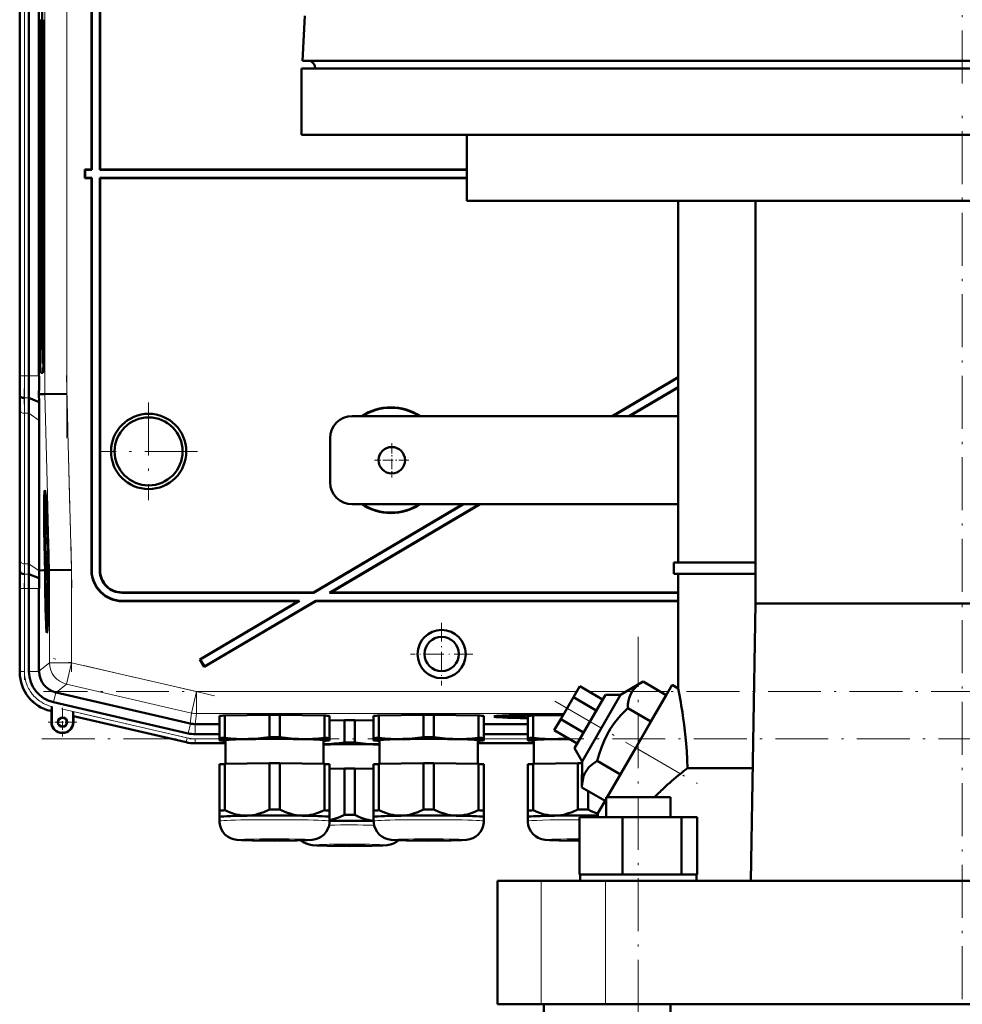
# Model space of a CAD drawing. Extents: x -2073 to 2460, y -1789 to 708.
# Tile 88 of 93: x 1716 to 1930, y 115 to 339. Entities that reach past the tile are written whole.
import ezdxf

# ---------------------------------------------------------------- set-up
doc = ezdxf.new("R2010")
doc.units = 0
doc.linetypes.add('DASHDOT', pattern=[18.5, 12, -3, 0.5, -3])

msp = doc.modelspace()

# ---------------------------------------------------------------- linework, layer by layer
at = {"color": 7, "lineweight": 50}
for p, q in [((1732.42, 393.99), (1732.42, 304.99)), ((1732.49, 393.92), (1732.49, 304.92)), ((1734.35, 304.92), (1734.35, 394.06)), ((1734.42, 304.99), (1734.42, 393.99)), ((1716.17, 349.85), (1716.17, 258.13)), ((1718.23, 349.85), (1718.23, 258.13)), ((1720.53, 258.13), (1720.53, 349.85)), ((1780.86, 339.89), (1780.32, 329.67)), ((1720.7, 338.99), (1720.7, 268.99)), ((1721.25, 338.99), (1721.25, 268.99)), ((1721.67, 268.99), (1721.67, 338.99)), ((1780.32, 329.67), (2061.58, 329.67)), ((1780.13, 327.89), (2080.13, 327.89)), ((1780.13, 312.89), (1780.13, 327.89)), ((1783.23, 327.89), (1783.22, 327.99)), ((1783.23, 327.89), (2059.03, 327.89)), ((1780.13, 312.89), (2080.13, 312.89)), ((1817.63, 297.89), (1817.63, 312.89)), ((1730.99, 304.92), (1730.92, 304.99)), ((1732.42, 304.99), (1730.92, 304.99)), ((1730.92, 302.99), (1730.92, 304.99)), ((1732.49, 304.92), (1730.99, 304.92)), ((1730.99, 303.06), (1730.99, 304.92)), ((1732.42, 304.99), (1732.49, 304.92)), ((1734.35, 304.92), (1734.42, 304.99)), ((1817.63, 304.92), (1734.35, 304.92)), ((1817.63, 304.99), (1734.42, 304.99)), ((1730.99, 303.06), (1730.92, 302.99)), ((1730.92, 302.99), (1732.42, 302.99)), ((1730.99, 303.06), (1732.49, 303.06)), ((1732.42, 302.99), (1732.49, 303.06)), ((1732.42, 213.98), (1732.42, 302.99)), ((1732.49, 214.05), (1732.49, 303.06)), ((1734.35, 303.06), (1734.35, 213.92)), ((1734.35, 303.06), (1817.63, 303.06)), ((1734.35, 303.06), (1734.42, 302.99)), ((1734.42, 302.99), (1734.42, 213.99)), ((1734.42, 302.99), (1817.63, 302.99)), ((1817.63, 297.89), (2042.63, 297.89)), ((1865.62, 215.74), (1865.62, 297.89)), ((1883.17, 206.49), (1883.17, 297.89)), ((1721.46, 260.98), (1721.57, 260.98)), ((1721.46, 260.98), (1721.57, 260.87)), ((1720.96, 258.8), (1721.41, 258.8)), ((1865.62, 257.82), (1850.64, 248.99)), ((1865.62, 257.74), (1850.78, 248.99)), ((1865.62, 255.58), (1854.44, 248.99)), ((1865.62, 255.5), (1854.58, 248.99)), ((1716.18, 253.56), (1716.15, 253.99)), ((1720.55, 252.19), (1718.21, 253.16)), ((1720.52, 253.99), (1721.87, 254.01)), ((1720.55, 252.19), (1720.52, 253.99)), ((1726.86, 254.07), (1721.87, 254.01)), ((1716.17, 216.92), (1716.17, 251.06)), ((1716.17, 216.92), (1716.17, 251.06)), ((1718.23, 215.5), (1718.23, 249.65)), ((1865.62, 248.99), (1791.62, 248.99)), ((1720.58, 213.99), (1720.58, 247.98)), ((1786.62, 233.99), (1786.62, 243.99)), ((1721.91, 230.35), (1722.1, 230.41)), ((1816.72, 228.99), (1782.81, 208.99)), ((1816.86, 228.99), (1782.83, 208.92)), ((1820.52, 228.99), (1786.49, 208.92)), ((1820.66, 228.99), (1786.75, 208.99)), ((1791.62, 228.99), (1865.62, 228.99)), ((1722.39, 222.9), (1722.39, 222.05)), ((1722.39, 222.05), (1722.42, 222.05)), ((1722.4, 222.11), (1722.41, 222.31)), ((1722.4, 222.11), (1722.42, 222.11)), ((1722.46, 220.94), (1722.45, 221.28)), ((1722.42, 220.41), (1722.46, 220.41)), ((1722.44, 219.68), (1722.42, 220.41)), ((1722.44, 219.68), (1722.49, 219.68)), ((1722.45, 219.19), (1722.44, 219.68)), ((1722.45, 219.19), (1722.53, 219.19)), ((1722.46, 221.08), (1722.46, 220.94)), ((1722.46, 220.44), (1722.46, 220.12)), ((1722.46, 220.12), (1722.47, 220.17)), ((1722.46, 220.12), (1722.5, 220.12)), ((1722.47, 220.25), (1722.5, 220.25)), ((1722.47, 220.17), (1722.47, 220.25)), ((1722.47, 220.17), (1722.5, 220.18)), ((1722.49, 219.73), (1722.49, 219.24)), ((1722.49, 219.24), (1722.52, 219.24)), ((1722.52, 218.96), (1722.52, 219.19)), ((1722.52, 218.96), (1722.43, 217.87)), ((1722.43, 217.46), (1722.53, 218.55)), ((1722.43, 217.87), (1722.43, 217.46)), ((1722.43, 217.46), (1722.58, 217.46)), ((1722.47, 217.21), (1722.59, 217.22)), ((1722.52, 218.96), (1722.53, 218.96)), ((1722.53, 218.55), (1722.52, 218.96)), ((1722.52, 217.02), (1722.54, 215.59)), ((1722.54, 217.02), (1722.52, 217.02)), ((1722.53, 218.55), (1722.55, 218.55)), ((1722.53, 217.21), (1722.53, 217.46)), ((1722.54, 217.02), (1722.59, 217.02)), ((1722.55, 215.19), (1722.54, 217.02)), ((1721.92, 214.01), (1721.86, 215.97)), ((1721.91, 215.97), (1721.96, 214.01)), ((1722.01, 214.01), (1721.95, 215.98)), ((1722.46, 215.94), (1722.5, 215.95)), ((1722.48, 215.24), (1722.46, 215.94)), ((1722.48, 215.24), (1722.5, 215.24)), ((1722.48, 214.74), (1722.48, 215.24)), ((1722.48, 214.74), (1722.65, 214.75)), ((1722.5, 215.29), (1722.5, 214.79)), ((1722.5, 214.79), (1722.55, 215.19)), ((1722.5, 214.79), (1722.65, 214.8)), ((1722.51, 216.08), (1722.53, 216.08)), ((1722.54, 215.59), (1722.51, 215.4)), ((1722.55, 215.19), (1722.64, 215.19)), ((1722.62, 215.98), (1722.67, 214.02)), ((1722.7, 216.49), (1722.65, 216.49)), ((1722.65, 216.49), (1722.7, 216.49)), ((1722.68, 215.47), (1722.72, 215.47)), ((1722.72, 215.47), (1722.68, 215.47)), ((1722.71, 214.02), (1722.68, 215.47)), ((1722.72, 215.47), (1722.76, 214.02)), ((1864.62, 215.74), (1883.17, 215.74)), ((1864.62, 213.24), (1864.62, 215.74)), ((1716.23, 213.56), (1716.19, 213.99)), ((1720.55, 212.21), (1718.25, 213.16)), ((1721.54, 214), (1720.58, 213.99)), ((1720.58, 213.85), (1720.58, 213.99)), ((1721.92, 214), (1721.54, 214)), ((1721.96, 214.01), (1722.01, 214.01)), ((1722.46, 214.2), (1722.48, 211.68)), ((1722.48, 214.2), (1722.46, 214.2)), ((1722.48, 214.2), (1722.66, 214.2)), ((1722.49, 212.32), (1722.48, 214.2)), ((1722.51, 212.62), (1722.56, 212.62)), ((1722.54, 214.15), (1722.66, 214.15)), ((1722.57, 212.97), (1722.66, 212.97)), ((1722.67, 214.02), (1722.71, 214.02)), ((1722.91, 214.02), (1722.76, 214.02)), ((1727.91, 214.09), (1722.91, 214.02)), ((1883.17, 213.24), (1864.62, 213.24)), ((1865.62, 187.18), (1865.62, 213.24)), ((1722.48, 211.68), (1722.65, 211.68)), ((1722.49, 211.73), (1722.56, 211.73)), ((1722.49, 211.14), (1722.49, 210.6)), ((1722.59, 211.14), (1722.49, 211.14)), ((1722.49, 210.6), (1722.58, 210.6)), ((1722.58, 210.6), (1722.5, 209.57)), ((1722.53, 209.48), (1722.6, 210.33)), ((1722.55, 212.23), (1722.56, 211.73)), ((1722.56, 211.73), (1722.65, 211.73)), ((1722.59, 211.14), (1722.65, 211.14)), ((1722.6, 210.33), (1722.59, 211.14)), ((1722.6, 210.33), (1722.64, 210.33)), ((1716.17, 190.84), (1716.17, 209.85)), ((1718.23, 191.04), (1718.23, 209.85)), ((1720.53, 191.13), (1720.53, 209.85)), ((1722.5, 209.57), (1722.51, 209)), ((1722.51, 209), (1722.6, 208.01)), ((1722.52, 209.29), (1722.53, 209.48)), ((1722.52, 209.29), (1722.62, 209.29)), ((1722.54, 209.11), (1722.52, 209.29)), ((1722.52, 207.98), (1722.52, 207.44)), ((1722.6, 207.98), (1722.52, 207.98)), ((1722.61, 208.35), (1722.54, 209.11)), ((1782.83, 208.92), (1739.35, 208.92)), ((1782.81, 208.99), (1739.42, 208.99)), ((1782.83, 208.92), (1782.81, 208.99)), ((1786.49, 208.92), (1786.75, 208.99)), ((1865.62, 208.92), (1786.49, 208.92)), ((1865.62, 208.99), (1786.75, 208.99)), ((1722.52, 207.44), (1722.59, 207.44)), ((1739.42, 206.99), (1779.42, 206.99)), ((1739.49, 207.06), (1779.68, 207.06)), ((1779.42, 206.99), (1757.03, 193.78)), ((1779.68, 207.06), (1757.12, 193.76)), ((1783.36, 206.99), (1758.04, 192.06)), ((1783.34, 207.06), (1758.07, 192.15)), ((1779.42, 206.99), (1779.68, 207.06)), ((1783.34, 207.06), (1865.62, 207.06)), ((1783.36, 206.99), (1783.34, 207.06)), ((1783.36, 206.99), (1865.62, 206.99)), ((1882.14, 143.49), (1883.17, 206.49)), ((1977.07, 206.49), (1883.17, 206.49)), ((1722.33, 201.55), (1722.53, 201.5)), ((1757.12, 193.76), (1757.03, 193.78)), ((1757.03, 193.78), (1758.04, 192.06)), ((1757.12, 193.76), (1758.07, 192.15)), ((1720.53, 191.13), (1720.54, 191.04)), ((1758.07, 192.15), (1758.04, 192.06)), ((1857.65, 188.73), (1852.56, 185.75)), ((1855.99, 173.69), (1864.24, 187.98)), ((1862.92, 185.69), (1857.65, 188.73)), ((1865.62, 187.18), (1864.24, 187.98)), ((1724.32, 186.28), (1724.41, 186.26)), ((1724.41, 186.26), (1754.88, 179.23)), ((1843.29, 187.69), (1841.84, 185.19)), ((1849.1, 185.75), (1842.1, 173.63)), ((1848.48, 184.69), (1843.29, 187.69)), ((1843.83, 170.63), (1852.56, 185.75)), ((1852.56, 185.75), (1849.1, 185.75)), ((1862.92, 185.69), (1859.45, 179.69)), ((1754.37, 176.99), (1723.8, 184.04)), ((1841.84, 185.19), (1838.96, 180.19)), ((1847.04, 182.19), (1841.84, 185.19)), ((1723.34, 182.03), (1723.14, 182.08)), ((1723.38, 182.06), (1723.34, 182.03)), ((1723.34, 179.53), (1723.34, 182.03)), ((1723.41, 182.7), (1723.4, 182.37)), ((1723.41, 179.53), (1723.41, 183.08)), ((1723.41, 183.08), (1723.41, 182.7)), ((1728.27, 181.96), (1728.27, 179.53)), ((1762.69, 181.03), (1772.82, 181.18)), ((1772.82, 176.13), (1772.82, 181.18)), ((1775.19, 181.18), (1785.32, 181.03)), ((1775.19, 176.13), (1775.19, 181.18)), ((1797.69, 181.03), (1807.82, 181.18)), ((1807.82, 176.13), (1807.82, 181.18)), ((1810.19, 181.18), (1820.32, 181.03)), ((1810.19, 176.13), (1810.19, 181.18)), ((1825.89, 180.82), (1825.82, 181.05)), ((1832.69, 181.03), (1839.5, 181.13)), ((1834.81, 181.06), (1834.81, 181.17)), ((1859.45, 179.69), (1854.19, 182.73)), ((1728.34, 180.88), (1728.3, 180.92)), ((1753.91, 174.98), (1728.34, 180.88)), ((1753.91, 174.98), (1728.34, 180.88)), ((1728.34, 180.88), (1728.34, 179.53)), ((1755.99, 179.1), (1756, 179.1)), ((1756, 179.1), (1761.5, 179.1)), ((1761.5, 175.93), (1761.5, 180.98)), ((1762.69, 175.98), (1762.69, 181.03)), ((1785.32, 175.98), (1785.32, 181.03)), ((1786.5, 175.93), (1786.5, 180.98)), ((1786.5, 179.93), (1789.87, 179.99)), ((1789.87, 174.94), (1789.87, 179.99)), ((1792.24, 179.99), (1796.5, 179.92)), ((1792.24, 174.94), (1792.24, 179.99)), ((1796.5, 175.93), (1796.5, 180.98)), ((1797.69, 175.98), (1797.69, 181.03)), ((1820.32, 175.98), (1820.32, 181.03)), ((1821.5, 175.93), (1821.5, 180.98)), ((1821.5, 179.1), (1831.5, 179.1)), ((1831.5, 175.93), (1831.5, 180.98)), ((1832.69, 175.98), (1832.69, 181.03)), ((1838.96, 180.19), (1837.51, 177.69)), ((1844.15, 177.19), (1838.96, 180.19)), ((1859.45, 179.69), (1852.53, 167.69)), ((1755.99, 176.8), (1761.5, 176.8)), ((1821.5, 176.8), (1831.5, 176.8)), ((1842.71, 174.69), (1837.51, 177.69)), ((1762.85, 174.74), (1755.99, 174.74)), ((1755.99, 174.74), (1762.85, 174.74)), ((1761.5, 175.93), (1761.5, 175.43)), ((1761.5, 175.43), (1761.5, 175.41)), ((1761.56, 175.39), (1761.5, 175.41)), ((1762.85, 170.04), (1762.85, 175.43)), ((1785.15, 175.43), (1785.15, 170.04)), ((1786.44, 175.39), (1786.5, 175.41)), ((1786.5, 175.43), (1786.5, 175.93)), ((1786.5, 175.41), (1786.5, 175.43)), ((1796.5, 175.93), (1796.5, 175.43)), ((1796.5, 175.43), (1796.5, 175.41)), ((1796.56, 175.39), (1796.5, 175.41)), ((1797.85, 170.04), (1797.85, 175.43)), ((1820.15, 175.43), (1820.15, 170.04)), ((1820.15, 174.74), (1832.85, 174.74)), ((1820.15, 174.74), (1832.85, 174.74)), ((1821.44, 175.39), (1821.5, 175.41)), ((1821.5, 175.43), (1821.5, 175.93)), ((1821.5, 175.41), (1821.5, 175.43)), ((1831.5, 175.93), (1831.5, 175.43)), ((1831.5, 175.43), (1831.5, 175.41)), ((1831.56, 175.39), (1831.5, 175.41)), ((1832.85, 170.04), (1832.85, 175.43)), ((1842.1, 173.63), (1843.83, 170.63)), ((1849.52, 162.49), (1855.99, 173.69)), ((1761.5, 169.98), (1761.5, 159.48)), ((1762.69, 170.04), (1772.82, 170.19)), ((1762.69, 170.04), (1762.69, 159.53)), ((1772.82, 170.19), (1772.82, 159.68)), ((1775.19, 170.19), (1785.32, 170.04)), ((1775.19, 170.19), (1775.19, 159.68)), ((1785.32, 170.04), (1785.32, 159.53)), ((1786.5, 169.98), (1786.5, 159.48)), ((1796.5, 169.98), (1796.5, 159.48)), ((1797.69, 170.04), (1807.82, 170.19)), ((1797.69, 170.04), (1797.69, 159.53)), ((1807.82, 170.19), (1807.82, 159.68)), ((1810.19, 170.19), (1820.32, 170.04)), ((1810.19, 170.19), (1810.19, 159.68)), ((1820.32, 170.04), (1820.32, 159.53)), ((1821.5, 169.98), (1821.5, 159.48)), ((1831.5, 169.98), (1831.5, 159.48)), ((1832.69, 170.04), (1842.82, 170.19)), ((1832.69, 170.04), (1832.69, 159.53)), ((1842.82, 170.19), (1842.82, 159.68)), ((1843.83, 170.63), (1843.79, 164.73)), ((1852.53, 167.69), (1847.26, 170.73)), ((1786.5, 168.94), (1789.87, 168.99)), ((1789.87, 168.99), (1789.87, 158.48)), ((1792.24, 168.99), (1796.5, 168.92)), ((1792.24, 168.99), (1792.24, 158.48)), ((1867.74, 169.1), (1882.56, 169.1)), ((1849.06, 161.69), (1843.79, 164.73)), ((1845.19, 163.92), (1845.19, 159.68)), ((1847.42, 158.84), (1849.28, 162.07)), ((1849.28, 162.49), (1851.42, 162.49)), ((1849.28, 157.99), (1849.28, 162.49)), ((1851.42, 162.49), (1863.88, 162.49)), ((1863.88, 157.99), (1863.88, 162.49)), ((1761.5, 159.48), (1761.5, 158.02)), ((1786.5, 158.02), (1786.5, 159.48)), ((1796.5, 159.48), (1796.5, 158.02)), ((1821.5, 158.02), (1821.5, 159.48)), ((1831.5, 159.48), (1831.5, 158.02)), ((1846.93, 157.99), (1847.42, 158.84)), ((1847.42, 157.99), (1847.42, 158.84)), ((1761.5, 157.07), (1761.5, 158.02)), ((1786.5, 158.02), (1786.5, 157.07)), ((1786.5, 158.02), (1786.5, 158.02)), ((1786.5, 158.02), (1786.5, 158.02)), ((1796.5, 157.07), (1796.5, 158.02)), ((1821.5, 158.02), (1821.5, 157.07)), ((1821.5, 158.02), (1821.5, 158.02)), ((1821.5, 158.02), (1821.5, 158.02)), ((1831.5, 157.07), (1831.5, 158.02)), ((1843.2, 157.99), (1853, 157.99)), ((1843.2, 144.99), (1843.2, 157.99)), ((1853, 157.99), (1866.38, 157.99)), ((1853, 144.99), (1853, 157.99)), ((1866.38, 157.99), (1869.97, 157.99)), ((1866.38, 144.99), (1866.38, 157.99)), ((1869.97, 144.99), (1869.97, 157.99)), ((1824.62, 143.49), (1834.56, 143.49)), ((1824.62, 115.49), (1824.62, 143.49)), ((1834.56, 143.49), (1849.13, 143.49)), ((1844.21, 144.99), (1843.2, 144.99)), ((1843.38, 144.99), (1843.38, 143.49)), ((1844.21, 144.99), (1851.99, 144.99)), ((1849.13, 143.49), (2011.11, 143.49)), ((1853, 144.99), (1851.99, 144.99)), ((1854.38, 144.99), (1853, 144.99)), ((1854.38, 144.99), (1856.58, 144.99)), ((1856.58, 144.99), (1865, 144.99)), ((1866.38, 144.99), (1865, 144.99)), ((1866.75, 144.99), (1866.38, 144.99)), ((1866.75, 144.99), (1869.78, 144.99)), ((1869.97, 144.99), (1869.6, 144.99)), ((1869.78, 144.99), (1869.78, 143.49)), ((1834.56, 115.49), (1824.62, 115.49)), ((1849.13, 115.49), (1834.56, 115.49)), ((1835.12, 99.49), (1835.12, 115.49)), ((2011.11, 115.49), (1849.13, 115.49)), ((1863.88, -201.51), (1863.88, 115.49))]:
    msp.add_line(p, q, dxfattribs=at)
at = {"color": 7, "linetype": 'DASHDOT', "lineweight": 18}
for p, q in [((1930.12, 373.54), (1930.12, 323.74)), ((1726.86, 363.97), (1726.86, 244.01)), ((1717.21, 248.96), (1717.21, 359.02)), ((1930.12, 79.65), (1930.12, 317.73)), ((1726.76, 258.22), (1728.02, 210)), ((1745.42, 252.09), (1745.42, 229.89)), ((1756.52, 240.99), (1734.32, 240.99)), ((1727.91, 216.19), (1727.91, 190.92)), ((1717.21, 189.16), (1717.21, 211.73)), ((1856.58, -237.91), (1856.58, 198.89)), ((1760.39, 185.53), (1723.79, 193.98)), ((2138.52, 186.48), (1721.53, 186.48)), ((1837.65, 184.28), (1870.04, 165.58)), ((1725.66, 182.56), (1756.97, 175.33)), ((1721.19, 175.77), (2138.86, 175.77))]:
    msp.add_line(p, q, dxfattribs=at)
at = {"color": 7, "lineweight": 18}
for p, q in [((1721.87, 353.97), (1721.87, 254.01)), ((1726.86, 254.07), (1726.86, 353.9)), ((1716.21, 258.13), (1716.21, 349.85)), ((1717.21, 349.85), (1717.21, 258.13)), ((1720.7, 338.99), (1721.25, 338.99)), ((1783.22, 327.99), (2059.04, 327.99)), ((1721.25, 268.99), (1720.7, 268.99)), ((1721.46, 260.98), (1721.57, 260.87)), ((1716.21, 258.13), (1716.17, 258.13)), ((1716.21, 258.13), (1717.21, 258.13)), ((1718.23, 258.13), (1717.21, 258.13)), ((1720.53, 258.13), (1718.23, 258.13)), ((1721.43, 258.83), (1720.96, 258.8)), ((1718.21, 253.16), (1717.18, 253.16)), ((1721.87, 254.01), (1722.91, 214.02)), ((1727.91, 214.09), (1726.86, 254.07)), ((1716.21, 250.33), (1716.21, 216.19)), ((1718.23, 249.65), (1717.21, 249.65)), ((1717.21, 215.5), (1717.21, 249.65)), ((1720.58, 247.98), (1718.23, 249.65)), ((1718.23, 215.5), (1717.21, 215.5)), ((1720.58, 213.85), (1718.23, 215.5)), ((1716.2, 213.99), (1716.15, 213.99)), ((1718.25, 213.16), (1717.23, 213.16)), ((1722.91, 214.02), (1722.91, 193.03)), ((1727.91, 193.03), (1727.91, 214.09)), ((1732.42, 213.98), (1732.49, 214.05)), ((1734.42, 213.99), (1734.35, 213.92)), ((1716.21, 209.85), (1716.17, 209.85)), ((1717.21, 209.85), (1716.21, 209.85)), ((1716.21, 191.04), (1716.21, 209.85)), ((1717.21, 209.85), (1718.23, 209.85)), ((1717.21, 191.04), (1717.21, 209.85)), ((1720.53, 209.85), (1718.23, 209.85)), ((1739.35, 208.92), (1739.42, 208.99)), ((1739.42, 206.99), (1739.49, 207.06)), ((1722.91, 193.03), (1720.53, 191.13)), ((1722.91, 193.03), (1727.91, 193.03)), ((1727.91, 193.03), (1726.79, 188.16)), ((1756.28, 186.48), (1727.91, 193.03)), ((1716.21, 191.04), (1716.17, 191.04)), ((1716.21, 191.04), (1717.21, 191.04)), ((1720.54, 191.04), (1718.23, 191.04)), ((1724.41, 186.26), (1726.79, 188.16)), ((1755.15, 181.61), (1726.79, 188.16)), ((1724.32, 186.28), (1723.8, 184.04)), ((1756.28, 186.48), (1755.15, 181.61)), ((1756.28, 186.48), (1756.28, 181.48)), ((1756.28, 186.48), (1842.59, 186.48)), ((1845.38, 186.48), (1853.8, 186.48)), ((1861.55, 186.48), (1863.37, 186.48)), ((1723.35, 182.07), (1723.34, 182.03)), ((1723.38, 182.06), (1723.35, 182.07)), ((1754.14, 175.98), (1728.27, 181.96)), ((1755.15, 181.61), (1754.88, 179.23)), ((1756, 179.1), (1756.28, 181.48)), ((1839.7, 181.48), (1756.28, 181.48)), ((1723.41, 179.53), (1723.34, 179.53)), ((1728.27, 179.53), (1728.34, 179.53)), ((1728.3, 180.92), (1753.92, 175.01)), ((1754.89, 179.23), (1754.37, 176.99)), ((1755.99, 179.1), (1755.99, 176.8)), ((1753.92, 175.01), (1753.91, 174.98)), ((1753.92, 175.01), (1754.14, 175.98)), ((1755.99, 175.77), (1761.5, 175.77)), ((1755.99, 174.77), (1755.99, 175.77)), ((1755.99, 174.77), (1762.85, 174.77)), ((1755.99, 174.77), (1755.99, 174.74)), ((1820.15, 174.77), (1832.85, 174.77)), ((1821.5, 175.77), (1831.5, 175.77)), ((1855.99, 173.69), (1866.14, 167.83)), ((1834.56, 115.49), (1834.56, 143.49)), ((1849.13, 115.49), (1849.13, 143.49))]:
    msp.add_line(p, q, dxfattribs=at)
at = {"color": 7, "linetype": 'DASHDOT', "lineweight": 18, "ltscale": 0.195001}
for p, q in [((1800.62, 242.89), (1800.62, 235.09)), ((1804.52, 238.99), (1796.72, 238.99))]:
    msp.add_line(p, q, dxfattribs=at)
at = {"color": 7, "linetype": 'DASHDOT', "lineweight": 18, "ltscale": 0.355368}
msp.add_line((1811.93, 202.1), (1811.93, 187.88), dxfattribs=at)
at = {"color": 7, "linetype": 'DASHDOT', "lineweight": 18, "ltscale": 0.355365}
msp.add_line((1819.04, 194.99), (1804.83, 194.99), dxfattribs=at)
at = {"color": 7, "linetype": 'DASHDOT', "lineweight": 18, "ltscale": 0.1625}
for p, q in [((1725.84, 182.78), (1725.84, 176.28)), ((1729.09, 179.53), (1722.59, 179.53))]:
    msp.add_line(p, q, dxfattribs=at)
at = {"color": 7, "lineweight": 50}
for points in [[(1722.43, 221.66), (1722.42, 221.61), (1722.41, 221.45), (1722.41, 220.39)], [(1722.44, 221.55), (1722.43, 221.64), (1722.43, 221.66)], [(1722.41, 220.39), (1722.43, 219.33), (1722.45, 219.19)], [(1722.42, 220.41), (1722.42, 221.1), (1722.43, 221.15), (1722.43, 221.17)], [(1722.43, 221.17), (1722.44, 221.15), (1722.45, 220.92), (1722.46, 220.44)], [(1722.47, 217.21), (1722.46, 217.1), (1722.45, 216.92)], [(1722.51, 216.08), (1722.49, 217.12), (1722.48, 217.19), (1722.47, 217.21)], [(1722.45, 215.94), (1722.47, 214.88), (1722.48, 214.74)], [(1722.46, 215.94), (1722.46, 216.61), (1722.47, 216.72)], [(1722.47, 216.72), (1722.49, 216.61), (1722.5, 215.95)], [(1722.54, 214.15), (1722.52, 213.97), (1722.5, 213.08)], [(1722.51, 212.62), (1722.53, 213.58), (1722.54, 213.64), (1722.54, 213.66)], [(1722.57, 212.97), (1722.55, 213.93), (1722.54, 214.11), (1722.54, 214.15)], [(1722.54, 213.66), (1722.55, 213.54), (1722.56, 212.96)], [(1722.56, 212.96), (1722.56, 212.29), (1722.55, 212.24), (1722.55, 212.23)], [(1722.56, 211.73), (1722.58, 212.24), (1722.57, 212.97)], [(1857.65, 188.73), (1857.07, 188.37), (1856.55, 187.99), (1856.14, 187.64), (1855.77, 187.28), (1855.26, 186.66), (1854.85, 185.98), (1854.55, 185.24), (1854.34, 184.44), (1854.23, 183.62), (1854.19, 182.73)], [(1723.4, 182.37), (1723.38, 182.08), (1723.38, 182.06), (1723.38, 182.06)], [(1854.19, 182.73), (1853.35, 181.89), (1852.56, 181.04), (1851.86, 180.21), (1851.2, 179.37), (1850.3, 178.06), (1849.5, 176.7), (1848.8, 175.28), (1848.19, 173.78), (1847.69, 172.3), (1847.26, 170.73)], [(1867.74, 169.1), (1867.67, 171.02), (1867.56, 172.93), (1867.36, 175.42), (1866.97, 178.92), (1866.69, 180.99)], [(1767.75, 175.71), (1766.57, 175.71), (1765.4, 175.75), (1764.05, 175.84), (1762.69, 175.98)], [(1772.82, 176.13), (1771.53, 175.97), (1770.27, 175.84), (1769.01, 175.75), (1767.75, 175.71)], [(1780.25, 175.71), (1779, 175.75), (1777.74, 175.84), (1776.47, 175.97), (1775.19, 176.13)], [(1785.32, 175.98), (1783.95, 175.84), (1782.61, 175.75), (1781.43, 175.71), (1780.25, 175.71)], [(1797.3, 174.51), (1796.04, 174.55), (1794.79, 174.64), (1793.52, 174.77), (1792.24, 174.94)], [(1802.75, 175.71), (1801.57, 175.71), (1800.4, 175.75), (1799.05, 175.84), (1797.69, 175.98)], [(1807.82, 176.13), (1806.53, 175.97), (1805.27, 175.84), (1804.01, 175.75), (1802.75, 175.71)], [(1815.25, 175.71), (1814, 175.75), (1812.74, 175.84), (1811.47, 175.97), (1810.19, 176.13)], [(1820.32, 175.98), (1818.95, 175.84), (1817.61, 175.75), (1816.43, 175.71), (1815.25, 175.71)], [(1837.75, 175.71), (1836.57, 175.71), (1835.4, 175.75), (1834.05, 175.84), (1832.69, 175.98)], [(1847.26, 170.73), (1846.68, 170.37), (1846.15, 169.99), (1845.74, 169.64), (1845.37, 169.28), (1844.86, 168.66), (1844.46, 167.98), (1844.16, 167.24), (1843.95, 166.44), (1843.84, 165.62), (1843.79, 164.73)], [(1767.75, 158.31), (1767.13, 158.32), (1766.51, 158.37), (1765.86, 158.47), (1765.21, 158.61), (1763.95, 159), (1762.69, 159.53)], [(1772.82, 159.68), (1771.56, 159.11), (1770.3, 158.69), (1769.65, 158.53), (1769, 158.41), (1768.38, 158.34), (1767.75, 158.31)], [(1780.25, 158.31), (1779.63, 158.34), (1779.01, 158.41), (1778.36, 158.53), (1777.71, 158.69), (1776.45, 159.11), (1775.19, 159.68)], [(1785.32, 159.53), (1784.06, 159), (1782.8, 158.61), (1782.15, 158.47), (1781.5, 158.37), (1780.88, 158.32), (1780.25, 158.31)], [(1802.75, 158.31), (1802.13, 158.32), (1801.51, 158.37), (1800.86, 158.47), (1800.21, 158.61), (1798.95, 159), (1797.69, 159.53)], [(1807.82, 159.68), (1806.56, 159.11), (1805.3, 158.69), (1804.65, 158.53), (1804, 158.41), (1803.38, 158.34), (1802.75, 158.31)], [(1815.25, 158.31), (1814.63, 158.34), (1814.01, 158.41), (1813.36, 158.53), (1812.71, 158.69), (1811.45, 159.11), (1810.19, 159.68)], [(1820.32, 159.53), (1819.06, 159), (1817.8, 158.61), (1817.15, 158.47), (1816.5, 158.37), (1815.88, 158.32), (1815.25, 158.31)], [(1837.75, 158.31), (1837.13, 158.32), (1836.51, 158.37), (1835.86, 158.47), (1835.21, 158.61), (1833.95, 159), (1832.69, 159.53)], [(1842.82, 159.68), (1841.56, 159.11), (1840.3, 158.69), (1839.65, 158.53), (1839, 158.41), (1838.38, 158.34), (1837.75, 158.31)], [(1774, 152.62), (1768.93, 152.66), (1766.53, 152.74), (1765.46, 152.81), (1764.69, 152.95), (1764, 153.2), (1763.33, 153.58), (1762.75, 154.07), (1762.26, 154.65), (1761.89, 155.31), (1761.64, 156.02), (1761.51, 156.77), (1761.5, 157.07)], [(1774, 152.62), (1779.08, 152.66), (1781.48, 152.74), (1782.55, 152.81), (1783.31, 152.95), (1784.01, 153.2), (1784.67, 153.58), (1785.26, 154.07), (1785.74, 154.65), (1786.12, 155.31), (1786.37, 156.02), (1786.49, 156.77), (1786.5, 157.07)], [(1789.87, 158.48), (1788.75, 157.97), (1787.63, 157.57), (1786.5, 157.29)], [(1796.5, 157.15), (1795.55, 157.3), (1794.6, 157.53), (1793.65, 157.85), (1792.95, 158.15), (1792.24, 158.48)], [(1809, 152.62), (1803.93, 152.66), (1801.53, 152.74), (1800.46, 152.81), (1799.69, 152.95), (1799, 153.2), (1798.33, 153.58), (1797.75, 154.07), (1797.26, 154.65), (1796.89, 155.31), (1796.64, 156.02), (1796.51, 156.77), (1796.5, 157.07)], [(1809, 152.62), (1814.08, 152.66), (1816.48, 152.74), (1817.55, 152.81), (1818.31, 152.95), (1819.01, 153.2), (1819.67, 153.58), (1820.26, 154.07), (1820.74, 154.65), (1821.12, 155.31), (1821.37, 156.02), (1821.49, 156.77), (1821.5, 157.07)], [(1843.2, 152.62), (1838.51, 152.67), (1836.4, 152.74), (1835.4, 152.82), (1834.6, 152.98), (1833.87, 153.26), (1833.22, 153.66), (1832.65, 154.17), (1832.18, 154.77), (1831.83, 155.44), (1831.6, 156.17), (1831.51, 156.92), (1831.5, 157.07)], [(1791.05, 151.42), (1785.97, 151.46), (1783.57, 151.54), (1782.56, 151.61), (1781.83, 151.73), (1781.15, 151.96), (1780.48, 152.31), (1780, 152.68)], [(1791.05, 151.42), (1796.15, 151.46), (1798.55, 151.54), (1799.56, 151.61), (1800.3, 151.74), (1800.99, 151.97), (1801.65, 152.34), (1802.14, 152.71)]]:
    msp.add_lwpolyline(points, dxfattribs=at)
for centre, radius in [((1745.42, 240.99), 8.54), ((1745.42, 240.99), 7.72), ((1800.62, 238.99), 3), ((1811.93, 194.99), 5.47), ((1811.93, 194.99), 3.88), ((1725.84, 179.53), 1.07), ((1725.84, 179.53), 1)]:
    msp.add_circle(centre, radius, dxfattribs=at)
for centre, radius, start, end in [((1781.22, 327.89), 2, 3, 63.1354), ((1369.09, 258.04), 347.08, 359.3309, 0.0147), ((1298.17, 258.03), 420.07, 359.3362, 0.0142), ((1194.63, 258.09), 525.91, 359.5531, 0.0043), ((1508.81, 250.81), 207.36, 0.0695, 0.8788), ((1467.72, 249.35), 250.51, 0.0685, 0.8723), ((1419.2, 247.63), 301.39, 0.0679, 0.8668), ((1800.42, 238.99), 12, 56.4427, 123.5573), ((1800.42, 238.99), 11.9, 57.2111, 122.7889), ((1791.62, 243.99), 5, 90, 180), ((1791.62, 233.99), 5, 180, 270), ((1721.96, 230.29), 0.0805, 131.3824, 175.1607), ((1800.42, 238.99), 12, 236.4427, 303.5573), ((1800.42, 238.99), 11.9, 237.2111, 302.7889), ((1722.27, 222.1), 0.129, 340.7839, 4.1342), ((1749.46, 220.53), 26.99, 179.3878, 180.6002), ((1719.62, 219.97), 2.88, 355.3642, 0.8659), ((1717.56, 219.62), 4.95, 355.5549, 0.5649), ((1508.95, 217.17), 207.22, 359.1215, 359.9313), ((1928.82, 217.17), 212.65, 180.0672, 180.8563), ((1753.02, 216.34), 30.57, 178.907, 180.7397), ((1887.53, 215.7), 169.29, 180.0674, 180.8603), ((1704.55, 215.69), 17.96, 358.714, 0.8172), ((1689.15, 215.77), 33.37, 359.353, 0.5324), ((1368.59, 209.93), 347.59, 359.9857, 0.6685), ((2073.5, 209.93), 357.33, 179.3489, 180.0131), ((2002.64, 209.91), 284.4, 179.3457, 180.0134), ((1835.35, 210.86), 114.81, 178.509, 179.3265), ((1664.24, 213.58), 58.27, 358.7578, 359.5115), ((1700.57, 212.65), 21.94, 357.5981, 359.9187), ((1739.42, 213.98), 6.99, 179.9842, 270.0158), ((1739.49, 214.05), 6.99, 179.9842, 270.0158), ((1739.35, 213.91), 5, 179.9843, 270.0157), ((1739.42, 213.98), 5, 179.9843, 270.0157), ((1920.93, 209.9), 200.39, 179.3393, 180.0144), ((1722.36, 211.73), 0.129, 340.7839, 4.1342), ((1725.16, 190.84), 8.99, 179.9916, 257.0084), ((1725.42, 191.04), 7.18, 179.9917, 257.0084), ((1725.54, 191.14), 5, 181.055, 255.9535), ((1739.35, 162.29), 128.71, 8.3532, 11.1516), ((1725.84, 179.53), 2.5, 180, 360), ((1725.84, 179.53), 2.43, 180, 360), ((1755.99, 183.99), 7.19, 257.0007, 269.9996), ((1755.99, 183.99), 9.25, 257.0008, 269.9996), ((1755.99, 183.99), 9.25, 257.0007, 269.9996), ((1784.05, 213.63), 39.13, 271.6211, 278.5521), ((1797.83, 209.54), 35.03, 269.1343, 270.0373), ((1837.18, 211.99), 36.29, 270.9067, 275.5031), ((1911.19, 111.93), 71.79, 128.861, 132.9306), ((1979.19, 27.55), 180.16, 128.2176, 128.8662), ((1911.07, 112.06), 71.61, 132.9316, 135.2319), ((1851.73, 172.45), 14.34, 242.8944, 252.3787)]:
    msp.add_arc(centre, radius, start, end, dxfattribs=at)
at = {"color": 7, "lineweight": 18}
for centre, radius, start, end in [((1332.6, 258.03), 383.61, 359.3319, 0.0146), ((1298.41, 258.03), 418.8, 359.3343, 0.0144), ((1487.11, 250.05), 229.1, 0.0694, 0.8776), ((1467.29, 249.34), 249.92, 0.0689, 0.8746), ((1907.12, 216.41), 190.91, 180.0672, 180.8551), ((1887.19, 215.7), 169.99, 180.0672, 180.857), ((2037.04, 209.92), 320.83, 179.3498, 180.013), ((2002.83, 209.91), 285.63, 179.3484, 180.0131), ((1725.42, 191.04), 9.21, 179.995, 257.0049), ((1725.38, 191.04), 8.17, 179.9533, 198.521), ((1725.35, 191.01), 8.13, 198.374, 217.9741), ((1725.38, 190.99), 8.15, 217.7959, 237.3863), ((1725.41, 191.02), 8.18, 237.2765, 255.8645), ((1756.28, 186.48), 5, 257, 270), ((1755.99, 183.99), 9.21, 257.0008, 269.9996), ((1755.99, 183.97), 8.2, 256.9878, 270.0122)]:
    msp.add_arc(centre, radius, start, end, dxfattribs=at)
at = {"color": 7, "lineweight": 50}
for centre, major_axis, ratio, start_param, end_param in [((1721.46, 338.99), (0, 8.01), 0.026177, 0.026189, 1.570796), ((1720.96, 268.99), (0, 10.19), 0.026177, 1.570796, 3.141593), ((1721.46, 268.99), (0, 8.01), 0.026177, 1.570796, 3.115404), ((1721.41, 268.99), (0, 10.19), 0.026177, 3.143205, 4.712389), ((1721.46, 268.99), (0, 8.01), 0.026177, 3.115404, 3.141593), ((1717.18, 253.57), (1, 0), 0.414255, 3.173659, 4.709544), ((1722.29, 216), (-0.42, 16.16), 0.026173, 6.280576, 7.855052), ((1722.29, 215.91), (0.38, -14.44), 0.026173, 3.226889, 4.707021), ((1722.29, 216), (-0.42, 16.16), 0.026173, 4.741634, 6.280576), ((1722.29, 215.91), (0.38, -14.44), 0.026173, 1.609988, 3.148207), ((1722.29, 216), (-0.33, 12.78), 0.026173, 6.282843, 7.855052), ((1722.29, 216), (-0.33, 12.78), 0.026173, 4.710405, 6.280451), ((1722.8, 215.98), (0.09, -10.11), 0.026177, 4.834336, 4.888689), ((1717.23, 213.57), (1, 0), 0.414215, 3.173659, 4.709549), ((1722.32, 215.98), (0.14, -16.16), 0.026177, 4.834429, 4.834737), ((1722.34, 215.97), (0, -16.16), 0.026176, 4.834208, 6.285691), ((1722.34, 216.01), (0, 14.46), 0.026176, 1.709834, 3.133726), ((1722.34, 215.97), (0, -12.78), 0.026176, 4.866384, 6.285706), ((1722.34, 216.01), (0, 14.46), 0.026176, 3.133726, 4.574036), ((1722.34, 215.97), (0, -16.16), 0.026176, 0.002506, 1.449971), ((1722.34, 215.97), (0, -12.78), 0.026176, 0.00252, 1.417487), ((1722.8, 215.98), (0.09, -10.11), 0.026177, 5.150868, 5.21111), ((1728.3, 181.95), (0, -1.03), 0.034024, 4.704525, 6.240414), ((1774, 180.82), (13.8, 0), 0.026177, 1.484737, 1.656856), ((1809, 180.82), (13.8, 0), 0.026177, 1.484737, 1.656856), ((1844, 180.82), (-20.18, 0), 0.026177, 4.931221, 6.280911), ((1844, 180.82), (-18.12, 0), 0.026177, 4.958411, 6.290255), ((1844, 180.82), (-16.2, 0), 0.026177, 4.990148, 6.280893), ((1756, 184.1), (4.97, -0.57), 0.999653, 4.598982, 4.823231), ((1774, 180.82), (13.8, 0), 0.026177, 2.531934, 2.704054), ((1774, 180.82), (13.8, 0), 0.026177, 0.437539, 0.609658), ((1791.05, 179.63), (13.8, 0), 0.026177, 1.484737, 1.656856), ((1809, 180.82), (13.8, 0), 0.026177, 2.531934, 2.704054), ((1809, 180.82), (13.8, 0), 0.026177, 0.437539, 0.609658), ((1844, 180.82), (-20.18, 0), 0.026177, 6.280911, 7.185931), ((1844, 180.82), (-18.12, 0), 0.026177, 0.00707, 0.809447), ((1844, 180.82), (-16.2, 0), 0.026177, 6.280893, 6.972835), ((1844, 180.82), (13.8, 0), 0.026177, 2.531934, 2.704054), ((1774, 175.77), (-13.8, 0), 0.026177, 5.673527, 5.845646), ((1774, 175.43), (12.5, 0), 0.026177, 6.185296, 9.424778), ((1774, 175.43), (12.5, 0), 0.026177, 3.141593, 3.239482), ((1774, 175.43), (12.5, 0), 0.026177, 3.239482, 3.610643), ((1774, 175.43), (11.15, 0), 0.026177, 0, 3.141593), ((1774, 175.77), (-13.8, 0), 0.026177, 4.626329, 4.798449), ((1774, 175.43), (12.5, 0), 0.026177, 5.814135, 6.185296), ((1791.05, 174.23), (12.5, 0), 0.026177, 0.995399, 2.062164), ((1791.05, 174.23), (11.15, 0), 0.026177, 0.914669, 2.12817), ((1774, 175.77), (-13.8, 0), 0.026177, 3.579132, 3.751251), ((1791.05, 174.58), (-13.8, 0), 0.026177, 4.626329, 4.798449), ((1809, 175.77), (-13.8, 0), 0.026177, 5.673527, 5.845646), ((1809, 175.43), (12.5, 0), 0.026177, 6.185296, 9.424778), ((1809, 175.43), (12.5, 0), 0.026177, 3.141593, 3.239482), ((1809, 175.43), (12.5, 0), 0.026177, 3.239482, 3.610643), ((1809, 175.43), (11.15, 0), 0.026177, 0, 3.141593), ((1809, 175.77), (-13.8, 0), 0.026177, 4.626329, 4.798449), ((1809, 175.43), (12.5, 0), 0.026177, 5.814135, 6.185296), ((1809, 175.77), (-13.8, 0), 0.026177, 3.579132, 3.751251), ((1844, 175.77), (-13.8, 0), 0.026177, 5.673527, 5.845646), ((1844, 175.43), (12.5, 0), 0.026177, 1.82314, 3.141593), ((1844, 175.43), (12.5, 0), 0.026177, 3.141593, 3.239482), ((1844, 175.43), (12.5, 0), 0.026177, 3.239482, 3.610643), ((1844, 175.43), (11.15, 0), 0.026177, 1.848643, 3.141593), ((1774, 169.83), (13.8, 0), 0.026177, 2.531934, 2.704054), ((1774, 169.83), (13.8, 0), 0.026177, 1.484737, 1.656856), ((1774, 169.83), (13.8, 0), 0.026177, 0.437539, 0.609658), ((1809, 169.83), (13.8, 0), 0.026177, 2.531934, 2.704054), ((1809, 169.83), (13.8, 0), 0.026177, 1.484737, 1.656856), ((1809, 169.83), (13.8, 0), 0.026177, 0.437539, 0.609658), ((1844, 169.83), (13.8, 0), 0.026177, 2.531934, 2.704054), ((1844, 169.83), (13.8, 0), 0.026177, 1.583616, 1.656856), ((1791.05, 168.63), (13.8, 0), 0.026177, 1.484737, 1.656856), ((1774, 159.32), (-13.8, 0), 0.026177, 5.673527, 5.845646), ((1774, 159.32), (-13.8, 0), 0.026177, 4.626329, 4.798449), ((1774, 159.32), (-13.8, 0), 0.026177, 3.579132, 3.751251), ((1809, 159.32), (-13.8, 0), 0.026177, 5.673527, 5.845646), ((1809, 159.32), (-13.8, 0), 0.026177, 4.626329, 4.798449), ((1809, 159.32), (-13.8, 0), 0.026177, 3.579132, 3.751251), ((1844, 159.32), (-13.8, 0), 0.026177, 5.673527, 5.845646), ((1844, 159.32), (-13.8, 0), 0.026177, 4.626329, 4.798449), ((1774, 158.02), (12.5, 0), 0.026177, 0, 3.141593), ((1791.05, 156.82), (12.5, 0), 0.026177, 1.119461, 1.943175), ((1791.05, 158.12), (-13.8, 0), 0.026177, 4.626329, 4.798449), ((1809, 158.02), (12.5, 0), 0.026177, 0, 3.141593), ((1844, 158.02), (12.5, 0), 0.026177, 1.318103, 3.141593), ((1774, 152.83), (3.5, 0), 0.026177, 0, 3.141593), ((1774, 152.83), (3.5, 0), 0.026177, 3.141593, 6.283185), ((1809, 152.83), (3.5, 0), 0.026177, 0, 3.141593), ((1809, 152.83), (3.5, 0), 0.026177, 3.141593, 6.283185), ((1844, 152.83), (3.5, 0), 0.026177, 1.804124, 3.141593), ((1844, 152.83), (3.5, 0), 0.026177, 3.141593, 4.480116), ((1791.05, 151.63), (3.5, 0), 0.026177, 0, 3.141593), ((1791.05, 151.63), (3.5, 0), 0.026177, 3.141593, 6.283185)]:
    msp.add_ellipse(centre, major_axis=major_axis, ratio=ratio, start_param=start_param, end_param=end_param, dxfattribs=at)
at = {"color": 7, "lineweight": 18}
for centre, major_axis, ratio, start_param, end_param in [((1717.21, 250.35), (-1, 0), 0.707107, 0.034907, 1.570796), ((1717.21, 216.21), (-1, 0), 0.707107, 0.034907, 1.570796), ((1727.91, 193.03), (-3.11, 3.91), 0.999441, 0.899117, 2.242476), ((1774, 157.07), (12.5, 0), 0.026177, 1.047198, 3.141593), ((1774, 157.07), (12.5, 0), 0.026177, 0, 1.047198), ((1809, 157.07), (12.5, 0), 0.026177, 1.047198, 3.141593), ((1809, 157.07), (12.5, 0), 0.026177, 0, 1.047198), ((1844, 157.07), (12.5, 0), 0.026177, 1.63573, 3.141593), ((1791.05, 155.87), (12.5, 0), 0.026177, 1.11074, 1.951397), ((1774, 152.83), (8.26, 0), 0.026177, 1.570796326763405, 7.853981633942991), ((1809, 152.83), (8.26, 0), 0.026177, 1.570796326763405, 7.853981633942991), ((1844, 152.83), (8.26, 0), 0.026177, 1.669061, 4.614695), ((1791.05, 151.63), (8.26, 0), 0.026177, 1.570796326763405, 7.853981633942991)]:
    msp.add_ellipse(centre, major_axis=major_axis, ratio=ratio, start_param=start_param, end_param=end_param, dxfattribs=at)

doc.saveas('drawing.dxf')
